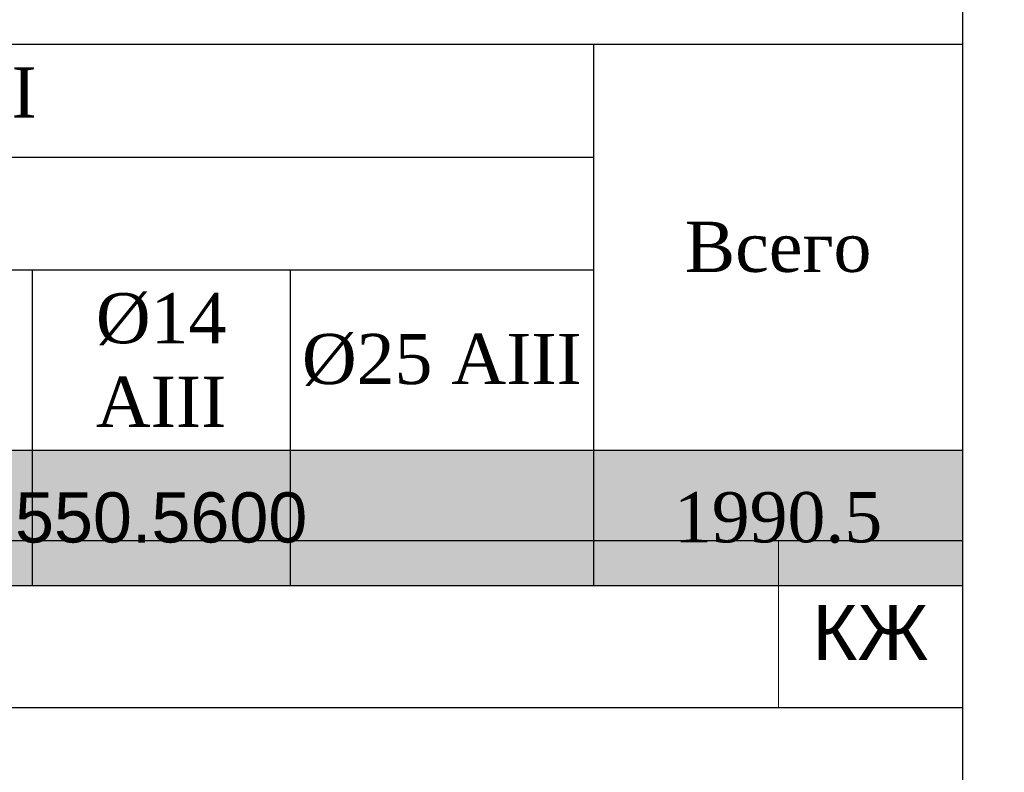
# Model space of a CAD drawing. Header units: millimetres. Extents: x -33345 to 4712671, y -3392 to 121473.
# Tile 118 of 256: x 740350 to 746238, y 49115 to 53616. Entities that reach past the tile are written whole.
import ezdxf

# ---------------------------------------------------------------- set-up
doc = ezdxf.new("R2010")
doc.units = ezdxf.units.MM
doc.layers.add('Lina', color=7, linetype='Continuous', lineweight=20)
doc.layers.add('КЖ Текст', color=250, linetype='Continuous', lineweight=15)
doc.styles.get("Standard").update_dxf_attribs({"font": 'arial.ttf'})
doc.styles.add('Times New Roman', font='times.ttf')
doc.styles.add('X-U-RW-01$0$StyleROMANS', font='GOTHIC.TTF')

# ---------------------------------------------------------------- blocks, each defined once
blk = doc.blocks.new('awe4tD')
at = {"layer": 'Lina', "lineweight": 30, "ltscale": 10}
blk.add_lwpolyline([(-44239514.9, 22734877.9), (-44312814.9, 22734877.9), (-44312814.9, 22775877.9), (-44239514.9, 22775877.9)], close=True, dxfattribs=at)
blk = doc.blocks.new('*T1981')
at = {"color": 0, "linetype": 'ByBlock', "lineweight": -2, "transparency": 16777216}
for p, q in [((0, 0), (18500, 0)), ((0, 0), (0, -10361.8)), ((18500, 0), (18500, -10361.8)), ((0, -714.1), (18500, -714.1)), ((1557.2, -714.1), (1557.2, -1862.5)), ((5105.6, -714.1), (5105.6, -1862.5)), ((10255.5, -714.1), (10255.5, -1862.5)), ((12936.6, -714.1), (12936.6, -5369.2)), ((14479.2, -714.1), (14479.2, -5369.2)), ((16294.1, -714.1), (16294.1, -5369.2)), ((0, -1862.5), (18500, -1862.5)), ((0, -2670.7), (18500, -2670.7)), ((1557.2, -2670.7), (1557.2, -5369.2)), ((5105.6, -2670.7), (5105.6, -5369.2)), ((10255.5, -2670.7), (10255.5, -5369.2)), ((0, -3345.3), (18500, -3345.3)), ((0, -4019.9), (18500, -4019.9)), ((0, -4694.6), (18500, -4694.6)), ((0, -5369.2), (18500, -5369.2)), ((0, -6043.8), (18500, -6043.8)), ((5105.6, -6043.8), (5105.6, -10361.8)), ((5105.6, -7124.5), (18500, -7124.5)), ((16294.1, -7124.5), (16294.1, -10361.8)), ((5105.6, -7799.1), (16294.1, -7799.1)), ((0, -8473.8), (16294.1, -8473.8)), ((10255.5, -8473.8), (10255.5, -10361.8)), ((12936.6, -8473.8), (12936.6, -10361.8)), ((14479.2, -8473.8), (14479.2, -10361.8)), ((0, -9551.2), (18500, -9551.2)), ((0, -10361.8), (18500, -10361.8))]:
    blk.add_line(p, q, dxfattribs=at)
at = {"color": 9, "true_color": 0xc7c8ca, "transparency": 16777216}
for points in [[(14479.2, -1862.5), (14479.2, -2670.7), (16294.1, -1862.5), (16294.1, -2670.7)], [(16294.1, -1862.5), (16294.1, -2670.7), (18500, -1862.5), (18500, -2670.7)], [(14479.2, -2670.7), (14479.2, -3345.3), (16294.1, -2670.7), (16294.1, -3345.3)], [(16294.1, -2670.7), (16294.1, -3345.3), (18500, -2670.7), (18500, -3345.3)], [(14479.2, -3345.3), (14479.2, -4019.9), (16294.1, -3345.3), (16294.1, -4019.9)], [(16294.1, -3345.3), (16294.1, -4019.9), (18500, -3345.3), (18500, -4019.9)], [(14479.2, -4019.9), (14479.2, -4694.6), (16294.1, -4019.9), (16294.1, -4694.6)], [(16294.1, -4019.9), (16294.1, -4694.6), (18500, -4019.9), (18500, -4694.6)], [(14479.2, -4694.6), (14479.2, -5369.2), (16294.1, -4694.6), (16294.1, -5369.2)], [(16294.1, -4694.6), (16294.1, -5369.2), (18500, -4694.6), (18500, -5369.2)], [(5105.6, -9551.2), (5105.6, -10361.8), (10255.5, -9551.2), (10255.5, -10361.8)], [(10255.5, -9551.2), (10255.5, -10361.8), (12936.6, -9551.2), (12936.6, -10361.8)], [(12936.6, -9551.2), (12936.6, -10361.8), (14479.2, -9551.2), (14479.2, -10361.8)], [(14479.2, -9551.2), (14479.2, -10361.8), (16294.1, -9551.2), (16294.1, -10361.8)], [(16294.1, -9551.2), (16294.1, -10361.8), (18500, -9551.2), (18500, -10361.8)]]:
    blk.add_solid(points, dxfattribs=at)
at = {"color": 0, "lineweight": 25, "transparency": 16777216, "char_height": 300, "attachment_point": 5, "style": 'Times New Roman'}
for s, insert, width in [('Спецификация материалов на ФП-1', (9250, -357.1), 18497), ('Марка поз', (778.6, -1288.3), 1554.215), ('L элемента, м', (11596.1, -1288.3), 2678.109), ('Кол-   во', (13707.9, -1288.3), 1539.615), ('Масса   ед, кг', (15386.7, -1288.3), 1811.84), ('Обозначение', (3331.4, -1288.3), 3545.394), ('Наименование', (7680.6, -1288.3), 5146.908), ('Примеч.', (17397, -1288.3), 2202.918), ('{\\C230;Дополнительная арматура верхней }', (6468.3, -2266.6), 12933.627), ('{\\C230;1}', (13707.9, -2266.6), 1539.615), ('{\\C230;1990.4960}', (15386.7, -2266.6), 1811.84), ('{\\C230;1990.4960}', (17397, -2266.6), 2202.918), ('{\\C5;1}', (778.6, -3008), 1554.215), ('{\\C5;ГОСТ 34028-2016}', (3331.4, -3008), 3545.394), ('{\\C5;%%C14АIII}', (7680.6, -3008), 5146.908), ('{\\C5;5500}', (11596.1, -3008), 2678.109), ('{\\C5;169}', (13707.9, -3008), 1539.615), ('{\\C5;6.6}', (15386.7, -3008), 1811.84), ('{\\C5;1122.8}', (17397, -3008), 2202.918), ('{\\C5;2}', (778.6, -3682.6), 1554.215), ('{\\C5;ГОСТ 34028-2016}', (3331.4, -3682.6), 3545.394), ('{\\C5;%%C14АIII}', (7680.6, -3682.6), 5146.908), ('{\\C5;7500}', (11596.1, -3682.6), 2678.109), ('{\\C5;35', (13707.9, -3682.6), 1539.615), ('{\\C5;9.1}', (15386.7, -3682.6), 1811.84), ('{\\C5;317.1}', (17397, -3682.6), 2202.918), ('{\\C5;3', (778.6, -4357.3), 1554.215), ('{\\C5;ГОСТ 34028-2016}', (3331.4, -4357.3), 3545.394), ('{\\C5;%%C12АIII}', (7680.6, -4357.3), 5146.908), ('{\\C5;10000}', (11596.1, -4357.3), 2678.109), ('{\\C5;32}', (13707.9, -4357.3), 1539.615), ('{\\C5;8.9}', (15386.7, -4357.3), 1811.84), ('{\\C5;284.2}', (17397, -4357.3), 2202.918), ('{\\C5;4', (778.6, -5031.9), 1554.215), ('{\\C5;ГОСТ 34028-2016}', (3331.4, -5031.9), 3545.394), ('{\\C5;%%C16АIII}', (7680.6, -5031.9), 5146.908), ('{\\C5;4000}', (11596.1, -5031.9), 2678.109), ('{\\C5;75', (13707.9, -5031.9), 1539.615), ('{\\C5;3.6}', (15386.7, -5031.9), 1811.84), ('{\\C5;266.4}', (17397, -5031.9), 2202.918), ('\\A1;Ведомось расхода стали на элемент, кг', (9250, -5706.5), 18497), ('\\A1;Изделия арматурные', (11802.8, -6584.2), 13391.391), ('Марка \\Pэлемента', (2552.8, -7258.8), 5102.609), ('\\A1; Арматура класса  А-III', (10699.8, -7461.8), 11185.473), ('{\\C5;ГОСТ 34028-2016}', (10699.8, -8136.5), 11185.473), ('Всего', (17397, -8337.9), 2202.918), ('%%C8АI', (7680.6, -9012.5), 5146.908), ('%%C12 АIII', (11596.1, -9012.5), 2678.109), ('%%C14 АIII', (13707.9, -9012.5), 1539.615), ('%%C25 АIII', (15386.7, -9012.5), 1811.84), ('1439.9', (11596.1, -9956.5), 2678.109), ('1990.5', (17397, -9956.5), 2202.918)]:
    blk.add_mtext(s, dxfattribs=dict(at, insert=insert, width=width))
at = {"color": 0, "lineweight": 25, "transparency": 16777216, "insert": (13707.9, -9956.5), "char_height": 300, "width": 1539.615, "attachment_point": 5}
blk.add_mtext('550.5600', dxfattribs=at)
blk = doc.blocks.new('medgor')
at = {"linetype": 'Continuous', "lineweight": 0}
for p, q in [((-43992634.1, 22934574.8), (-43993734.1, 22934574.8)), ((-43993734.1, 22934574.8), (-43993734.1, 22933574.8))]:
    blk.add_line(p, q, dxfattribs=at)
at = {"ltscale": 25}
blk.add_line((-43992634.1, 22933574.8), (-44011134.1, 22933574.8), dxfattribs=at)
blk.add_lwpolyline([(-44011134.1, 22934574.8), (-43992634.1, 22934574.8), (-43992634.1, 22929074.8), (-44011134.1, 22929074.8)], close=True, dxfattribs=at)
at = {"color": 7, "linetype": 'Continuous', "lineweight": 0, "ltscale": 4, "insert": (-43993184.1, 22934024.8), "char_height": 330, "width": 1100, "attachment_point": 5}
blk.add_mtext('{\\C256;КЖ}', dxfattribs=at)

msp = doc.modelspace()

# ---------------------------------------------------------------- block references
for name, p in [('awe4tD', (44985503.28, -22689876.566)), ('*T1981', (727488.406, 60593.596)), ('medgor', (44738622.514, -22884073.497))]:
    msp.add_blockref(name, p)

# ---------------------------------------------------------------- texts
at = {"layer": 'КЖ Текст', "color": 0, "insert": (691072.163, 47581.363), "char_height": 350, "width": 36452.73295, "attachment_point": 5, "style": 'X-U-RW-01$0$StyleROMANS'}
msp.add_mtext('\\pi-687.015,l700,t700;1.^IДанный лист читать совместно с л. \\P2.^IВязку поперечных стержней (хомутов) во всех пересечениях с рабочей арматурой проводить отожжённой стальной проволокой диаметром 0.8-1.2мм. \\P3.^IКонцы поперечных стержней (хомутов) заводить в тело бетона на длину не менее 50мм.\\P4.^IКонцы продольных стержней заанкеровать в торцевые колонны на длину 40d (d-длина арматурного стержня).\\P5.^IМарка стали для арматуры АIII и АI должно быть 25Г2С или 35ГС по ГОСТ 14098-91\\P{\\A1;\\C256;6.^IПосле распалубливания боковые и верхние поверхности фундамента, соприкасающиеся с грунтом, обклеить полиизолом выступающими снизу фундамента. }', dxfattribs=at)

doc.saveas('drawing.dxf')
